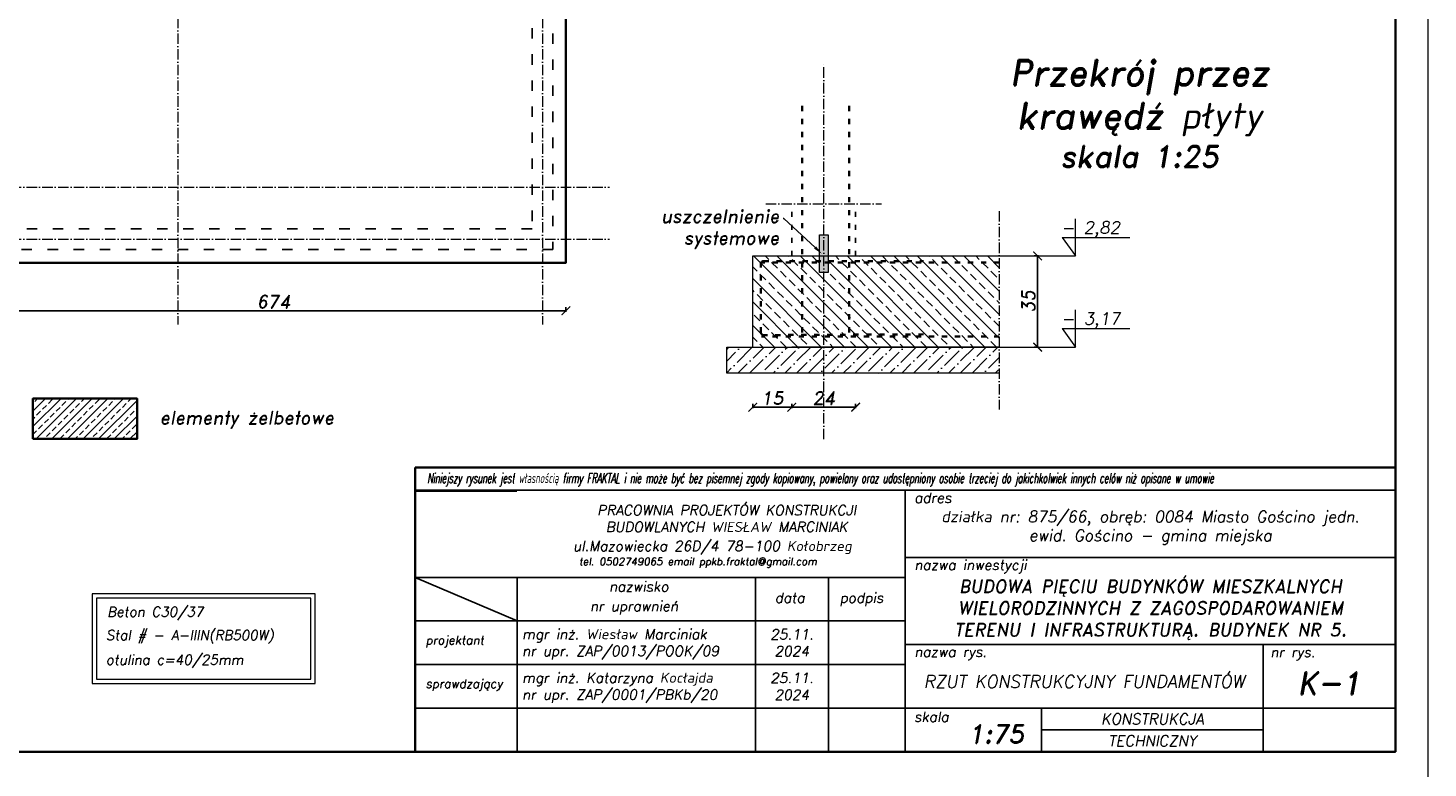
# Model space of a CAD drawing. Header units: millimetres. Extents: x 295948 to 312016, y 6878 to 18016.
# Tile 56 of 252: x 297486 to 299098, y 15807 to 16659. Entities that reach past the tile are written whole.
import ezdxf
from ezdxf import colors
from ezdxf.entities.mleader import LeaderData, LeaderLine
from ezdxf.math import Vec2, Vec3

# ---------------------------------------------------------------- set-up
doc = ezdxf.new("R2010")
doc.units = ezdxf.units.MM
doc.linetypes.add('ACAD_ISO03W100', pattern=[30, 12, -18])
doc.linetypes.add('ACAD_ISO10W100', pattern=[18, 12, -3, 0, -3])
for name, color, linetype, lineweight in [('konstrukcja', 3, 'Continuous', 35), ('konstrukcja fundamenty', 6, 'ACAD_ISO10W100', 35), ('konstrukcja wymiary', 1, 'Continuous', 13), ('kreskowanie', 253, 'Continuous', 0), ('opisy', 2, 'Continuous', 18), ('osie', 5, 'ACAD_ISO10W100', 13), ('zbrojenie płyty', 141, 'Continuous', 35), ('ściana konstrukcja', 107, 'Continuous', 18)]:
    doc.layers.add(name, color=color, linetype=linetype, lineweight=lineweight)
doc.layers.add('przerywane', color=6, linetype='ACAD_ISO03W100')
doc.layers.add('tabelka', color=5, linetype='Continuous')
doc.styles.add('KONSTRUKCJA', font='romand.shx', dxfattribs={"oblique": 10})
doc.styles.add('mój opis', font='romand.shx', dxfattribs={"oblique": 20})
doc.styles.get("Standard").update_dxf_attribs({"font": 'romand.shx', "oblique": 10})
doc.dimstyles.new('175', dxfattribs={"dimtxt": 15, "dimasz": 10, "dimexe": 1.25, "dimexo": 0.625, "dimgap": 3, "dimtad": 1, "dimdec": 0, "dimrnd": 0.5, "dimtxsty": 'KONSTRUKCJA', "dimblk": 'ARCHTICK', "dimcen": 2.5, "dimadec": 0, "dimazin": 0, "dimtfac": 1, "dimtdec": 0, "dimtix": 1, "dimtmove": 0, "dimatfit": 3, "dimfxl": 4, "dimfxlon": 1, "dimarcsym": 0})
doc.dimstyles.new('175 do 125', dxfattribs={"dimtxt": 15, "dimasz": 10, "dimexe": 1.25, "dimexo": 0.625, "dimgap": 3, "dimtad": 1, "dimdec": 0, "dimlfac": 0.33333, "dimrnd": 0.5, "dimtxsty": 'KONSTRUKCJA', "dimblk": 'ARCHTICK', "dimcen": 2.5, "dimadec": 0, "dimazin": 0, "dimtfac": 1, "dimtdec": 0, "dimtix": 1, "dimtmove": 0, "dimatfit": 3, "dimfxl": 4, "dimfxlon": 1, "dimarcsym": 0})

# ---------------------------------------------------------------- blocks, each defined once
blk = doc.blocks.new('_ArchTick')
at = {"color": 0, "linetype": 'ByBlock', "lineweight": 13, "const_width": 0.15}
blk.add_lwpolyline([(-0.5, -0.5), (0.5, 0.5)], dxfattribs=at)
blk = doc.blocks.new('*D2705')
at = {"layer": 'Defpoints', "color": 0, "transparency": 16777216}
for p in [(298604.5, 16396.6), (298648.7, 16396.6), (298604.5, 16291.6)]:
    blk.add_point(p, dxfattribs=at)
at = {"layer": 'konstrukcja wymiary', "color": 0, "lineweight": -2, "transparency": 16777216}
for p, q in [((298644.7, 16396.6), (298649.9, 16396.6)), ((298648.7, 16291.6), (298648.7, 16396.6)), ((298644.7, 16291.6), (298649.9, 16291.6))]:
    blk.add_line(p, q, dxfattribs=at)
at = {"layer": 'konstrukcja wymiary', "color": 0, "lineweight": -2, "transparency": 16777216, "xscale": 10, "yscale": 10, "zscale": 10}
for p, rotation in [((298648.7, 16396.6), 90), ((298648.7, 16291.6), 270)]:
    blk.add_blockref('_ArchTick', p, dxfattribs=dict(at, rotation=rotation))
at = {"layer": 'konstrukcja wymiary', "color": 0, "transparency": 16777216, "insert": (298638.2, 16344.1), "char_height": 15, "attachment_point": 5, "rotation": 90, "style": 'KONSTRUKCJA'}
blk.add_mtext('35', dxfattribs=at)
blk = doc.blocks.new('*D2704')
at = {"layer": 'Defpoints', "color": 0, "transparency": 16777216}
for p in [(298365.6, 16396.6), (298439.1, 16396.6), (298439.1, 16222.4)]:
    blk.add_point(p, dxfattribs=at)
at = {"layer": 'konstrukcja wymiary', "color": 0, "lineweight": -2, "transparency": 16777216}
for p, q in [((298365.6, 16226.4), (298365.6, 16221.2)), ((298439.1, 16226.4), (298439.1, 16221.2)), ((298365.6, 16222.4), (298439.1, 16222.4))]:
    blk.add_line(p, q, dxfattribs=at)
at = {"layer": 'konstrukcja wymiary', "color": 0, "lineweight": -2, "transparency": 16777216, "xscale": 10, "yscale": 10, "zscale": 10, "rotation": 180}
blk.add_blockref('_ArchTick', (298365.6, 16222.4), dxfattribs=at)
at = {"layer": 'konstrukcja wymiary', "color": 0, "lineweight": -2, "transparency": 16777216, "xscale": 10, "yscale": 10, "zscale": 10}
blk.add_blockref('_ArchTick', (298439.1, 16222.4), dxfattribs=at)
at = {"layer": 'konstrukcja wymiary', "color": 0, "transparency": 16777216, "insert": (298402.3, 16232.9), "char_height": 15, "attachment_point": 5, "style": 'KONSTRUKCJA'}
blk.add_mtext('24', dxfattribs=at)
blk = doc.blocks.new('*D2706')
at = {"layer": 'Defpoints', "color": 0, "transparency": 16777216}
for p in [(298365.6, 16396.6), (298320.6, 16291.6), (298320.6, 16222.4)]:
    blk.add_point(p, dxfattribs=at)
at = {"layer": 'konstrukcja wymiary', "color": 0, "lineweight": -2, "transparency": 16777216}
for p, q in [((298320.6, 16226.4), (298320.6, 16221.2)), ((298365.6, 16226.4), (298365.6, 16221.2)), ((298365.6, 16222.4), (298320.6, 16222.4))]:
    blk.add_line(p, q, dxfattribs=at)
at = {"layer": 'konstrukcja wymiary', "color": 0, "lineweight": -2, "transparency": 16777216, "xscale": 10, "yscale": 10, "zscale": 10, "rotation": 180}
blk.add_blockref('_ArchTick', (298320.6, 16222.4), dxfattribs=at)
at = {"layer": 'konstrukcja wymiary', "color": 0, "lineweight": -2, "transparency": 16777216, "xscale": 10, "yscale": 10, "zscale": 10}
blk.add_blockref('_ArchTick', (298365.6, 16222.4), dxfattribs=at)
at = {"layer": 'konstrukcja wymiary', "color": 0, "transparency": 16777216, "insert": (298343.1, 16232.9), "char_height": 15, "attachment_point": 5, "style": 'KONSTRUKCJA'}
blk.add_mtext('15', dxfattribs=at)
blk = doc.blocks.new('*D2709')
at = {"layer": 'Defpoints', "color": 0, "transparency": 16777216}
for p in [(297431.4, 16388.8), (298105.4, 16388.8), (298105.4, 16333.5)]:
    blk.add_point(p, dxfattribs=at)
at = {"layer": 'konstrukcja wymiary', "color": 0, "lineweight": -2, "transparency": 16777216}
for p, q in [((297431.4, 16337.5), (297431.4, 16332.2)), ((298105.4, 16337.5), (298105.4, 16332.2)), ((297431.4, 16333.5), (298105.4, 16333.5))]:
    blk.add_line(p, q, dxfattribs=at)
at = {"layer": 'konstrukcja wymiary', "color": 0, "lineweight": -2, "transparency": 16777216, "xscale": 10, "yscale": 10, "zscale": 10, "rotation": 180}
blk.add_blockref('_ArchTick', (297431.4, 16333.5), dxfattribs=at)
at = {"layer": 'konstrukcja wymiary', "color": 0, "lineweight": -2, "transparency": 16777216, "xscale": 10, "yscale": 10, "zscale": 10}
blk.add_blockref('_ArchTick', (298105.4, 16333.5), dxfattribs=at)
at = {"layer": 'konstrukcja wymiary', "color": 0, "transparency": 16777216, "insert": (297768.4, 16344), "char_height": 15, "attachment_point": 5, "style": 'KONSTRUKCJA'}
blk.add_mtext('674', dxfattribs=at)

msp = doc.modelspace()

# ---------------------------------------------------------------- hatches: boundary and pattern name
at = {"layer": 'konstrukcja wymiary'}
h = msp.add_hatch(color=256, dxfattribs=at)
h.dxf.hatch_style = 1
h.paths.add_polyline_path([(298397.523, 16420.835), (298407.575, 16420.835), (298407.575, 16377.55), (298397.523, 16377.55)])
at = {"layer": 'kreskowanie'}
h = msp.add_hatch(dxfattribs=at)
h.set_pattern_fill('ANSI33', color=256, scale=3, angle=90, style=0)
h.set_pattern_definition([(135, (-1377.046, -1024.728), (-13.4703842, -13.4703842), []), (135, (-1377.046, -1011.258), (-13.4703842, -13.4703842), [9.525, -4.7625])])
h.paths.add_polyline_path([(298320.557, 16291.596), (298402.307, 16291.596), (298402.307, 16377.55), (298397.523, 16377.55), (298397.523, 16396.596), (298365.557, 16396.596), (298320.557, 16396.596)])
h.paths.add_polyline_path([(298402.307, 16291.596), (298604.528, 16291.596), (298604.528, 16396.596), (298407.575, 16396.596), (298407.575, 16377.55), (298402.307, 16377.55)])
h = msp.add_hatch(dxfattribs=at)
h.set_pattern_fill('ANSI36', color=256, scale=3)
h.set_pattern_definition([(45, (34262.739, -17745.496), (5.05139356, 18.5217764), [23.8124976, -4.7624995, 0, -4.7624995])])
h.paths.add_polyline_path([(298604.528, 16261.596), (298604.528, 16291.596), (298357.307, 16291.596), (298357.307, 16261.596)])
h.paths.add_polyline_path([(298357.307, 16261.596), (298357.307, 16291.596), (298290.557, 16291.596), (298290.557, 16261.596)])
h = msp.add_hatch(dxfattribs=at)
h.set_pattern_fill('ANSI33', color=256, scale=2, style=0)
h.set_pattern_definition([(45, (53304.592, 6559.457), (-8.9802561, 8.9802561), []), (45, (53313.572, 6559.457), (-8.9802561, 8.9802561), [6.35, -3.175])])
h.paths.add_polyline_path([(297491.474, 16232.32), (297491.474, 16185.852), (297611.396, 16185.852), (297611.396, 16232.32)])

# ---------------------------------------------------------------- linework, layer by layer
msp.add_line((297931.735, 16125.551), (298048.839, 16125.551))
at = {"layer": 'konstrukcja'}
for points in [[(295985.908, 17978.187), (299060.908, 17978.187), (299060.908, 15825.687), (295985.908, 15825.687)], [(297491.474, 16185.852), (297611.396, 16185.852), (297611.396, 16232.32), (297491.474, 16232.32)]]:
    msp.add_lwpolyline(points, close=True, dxfattribs=at)
msp.add_lwpolyline([(296965.362, 16388.843), (296291.362, 16388.843), (296291.362, 17657.843), (298105.362, 17657.843), (298105.362, 16388.843), (297431.362, 16388.843)], dxfattribs=at)
at = {"layer": 'konstrukcja fundamenty', "linetype": 'Continuous'}
for p, q in [((299060.908, 16153.133), (297931.735, 16153.133)), ((297931.735, 16153.133), (297931.735, 15825.687)), ((297931.735, 16126.8), (297931.735, 15825.687))]:
    msp.add_line(p, q, dxfattribs=at)
at = {"layer": 'konstrukcja wymiary'}
for p, q in [((298692.433, 16396.596), (298692.433, 16439.385)), ((298676.979, 16417.99), (298754.849, 16417.99)), ((298676.979, 16417.99), (298692.433, 16396.596)), ((298604.528, 16396.596), (298692.433, 16396.596)), ((298692.433, 16291.596), (298692.433, 16334.385)), ((298676.979, 16312.99), (298754.849, 16312.99)), ((298676.979, 16312.99), (298692.433, 16291.596)), ((298604.528, 16291.596), (298692.433, 16291.596))]:
    msp.add_line(p, q, dxfattribs=at)
for points in [[(295948.408, 18015.687), (299098.408, 18015.687), (299098.408, 15788.187), (295948.408, 15788.187)], [(298397.523, 16420.835), (298407.575, 16420.835), (298407.575, 16377.55), (298397.523, 16377.55)], [(297559.803, 15904.254), (297816.416, 15904.254), (297816.416, 16007.637), (297559.803, 16007.637)], [(297564.843, 15909.294), (297811.376, 15909.294), (297811.376, 16002.597), (297564.843, 16002.597)]]:
    msp.add_lwpolyline(points, close=True, dxfattribs=at)
msp.add_lwpolyline([(298604.528, 16261.596), (298290.557, 16261.596), (298290.557, 16291.596), (298604.528, 16291.596)], dxfattribs=at)
at = {"layer": 'osie'}
for p, q in [((297658.362, 17811.288), (297658.362, 16317.82)), ((298078.362, 17811.288), (298078.362, 16317.82)), ((298402.307, 16185.588), (298402.307, 16618.996)), ((296126.645, 16475.843), (298155.44, 16475.843)), ((298335.557, 16456.596), (298469.057, 16456.596)), ((298604.528, 16448.171), (298604.528, 16219.751)), ((296126.645, 16415.843), (298155.44, 16415.843))]:
    msp.add_line(p, q, dxfattribs=at)
at = {"layer": 'przerywane'}
for p, q in [((298090.362, 17642.843), (298090.362, 16403.843)), ((298066.362, 17618.843), (298066.362, 16427.843)), ((298066.362, 16427.843), (297470.362, 16427.843)), ((298090.362, 16403.843), (297446.362, 16403.843))]:
    msp.add_line(p, q, dxfattribs=at)
at = {"layer": 'przerywane', "ltscale": 0.5}
for p, q in [((298365.557, 16396.596), (298365.557, 16456.596)), ((298439.057, 16396.596), (298439.057, 16456.596))]:
    msp.add_line(p, q, dxfattribs=at)
at = {"layer": 'tabelka', "color": 2, "linetype": 'ByBlock'}
for p, q in [((299060.908, 16126.8), (297931.735, 16126.8)), ((299060.908, 16126.8), (297931.735, 16126.8)), ((298496.322, 16126.8), (298496.322, 15825.687)), ((298496.322, 16126.8), (298496.322, 15825.687)), ((299060.908, 16126.8), (299060.908, 15825.687)), ((299060.908, 16126.8), (299060.908, 15825.687)), ((298496.322, 16049.476), (299060.908, 16049.476)), ((297931.735, 16026.429), (298496.322, 16026.429)), ((297931.735, 16026.429), (298049.234, 15976.244)), ((297931.735, 16026.429), (298496.322, 16026.429)), ((297931.735, 16026.429), (298049.234, 15976.244)), ((298049.234, 16026.429), (298049.234, 15825.687)), ((298049.234, 16026.429), (298049.234, 15825.687)), ((298323.682, 16026.429), (298323.682, 15825.687)), ((298323.682, 16026.429), (298323.682, 15825.687)), ((298407.779, 16026.429), (298407.779, 15825.687)), ((297931.735, 15976.244), (298496.322, 15976.244)), ((297931.735, 15976.244), (298496.322, 15976.244)), ((298496.322, 15949.072), (299060.908, 15949.072)), ((298496.322, 15949.072), (299060.908, 15949.072)), ((298908.634, 15949.072), (298908.634, 15825.687)), ((298908.634, 15949.072), (298908.634, 15825.687)), ((297931.735, 15926.058), (298496.322, 15926.058)), ((297931.735, 15926.058), (298496.322, 15926.058)), ((297931.735, 15875.873), (299060.908, 15875.873)), ((297931.735, 15875.873), (298908.634, 15875.873)), ((298653.151, 15875.873), (298653.151, 15825.687)), ((298653.151, 15875.873), (298653.151, 15825.687)), ((298653.151, 15850.78), (298908.634, 15850.78)), ((297931.735, 15825.687), (299060.908, 15825.687)), ((297931.735, 15825.687), (299060.908, 15825.687)), ((298057.199, 15825.687), (299060.908, 15825.687)), ((298057.199, 15825.687), (299060.908, 15825.687))]:
    msp.add_line(p, q, dxfattribs=at)
at = {"layer": 'zbrojenie płyty', "linetype": 'ACAD_ISO03W100', "ltscale": 0.5}
for p, q in [((298377.377, 16308.472), (298377.377, 16576.596)), ((298431.667, 16308.472), (298431.667, 16576.596)), ((298604.528, 16389.096), (298330.605, 16389.096)), ((298604.528, 16303.859), (298330.605, 16303.859))]:
    msp.add_line(p, q, dxfattribs=at)
msp.add_lwpolyline([(298517.444, 16306.34), (298333.048, 16305.467, -0.41558895), (298330.034, 16308.467), (298330.034, 16387.709, -0.41421356), (298333.034, 16390.709), (298517.444, 16390.709)], format="xyb", dxfattribs=at)
at = {"layer": 'ściana konstrukcja'}
for p, q in [((298320.557, 16291.596), (298320.557, 16396.596)), ((298320.557, 16396.596), (298365.557, 16396.596)), ((298365.557, 16396.596), (298604.528, 16396.596)), ((298604.528, 16291.596), (298365.557, 16291.596)), ((298604.528, 16291.596), (298365.557, 16291.596))]:
    msp.add_line(p, q, dxfattribs=at)

# ---------------------------------------------------------------- texts
at = {"insert": (297945.505, 16146.449), "char_height": 11.405792, "width": 1083.38688, "attachment_point": 1}
msp.add_mtext('{\\Fsimplex|c238;\\W0.6;Niniejszy rysunek jest własnością firmy FRAKTAL i nie może być bez pisemnej zgody kopiowany, powielany oraz udostępniony osobie trzeciej do jakichkolwiek innych celów niż opisane w umowie}', dxfattribs=at)
at = {"style": 'mój opis'}
for s, insert, char_height, width, attachment_point in [('\\pxqc;{\\Q10;PRACOWNIA PROJEKTÓW KONSTRUKCJI\\PBUDOWLANYCH WIESŁAW MARCINIAK}', (298003.114, 16109.73), 11.61701, 574.91739, 1), ('{\\Q10;adres}', (298506.681, 16123.917), 11.61701, 574.91739, 1), ('\\pxqc;{\\Q10;działka nr: 875/66, obręb: 0084 Miasto Gościno jedn. ewid. Gościno - gmina miejska }', (298778.615, 16083.465), 13, 564.5867, 5), ('{\\Q10;ul.Mazowiecka 26D/4 78-100 Kołobrzeg\\P\\pxql;\\H0.85511x; \\H0.85714x;tel. 0502749065 email ppkb.fraktal@gmail.com}', (298113.53, 16068.347), 11.61701, 574.91739, 1), ('{\\Q10;nazwa inwestycji}', (298506.681, 16046.593), 11.61701, 574.91739, 1), ('{\\Q10;nazwisko}', (298155.02, 16021.722), 11.61701, 574.91739, 1), ('\\pxsm1,qc;{\\Q10;BUDOWA PIĘCIU BUDYNKÓW MIESZKALNYCH WIELORODZINNYCH Z ZAGOSPODAROWANIEM TERENU I INFRASTRUKTURĄ. BUDYNEK NR 5.}', (298778.615, 15989.284), 15, 564.5867, 5), ('{\\Q10;nr uprawnień}', (298133.093, 15999.179), 11.61701, 574.91739, 1), ('{\\Q10;data}', (298346.04, 16008.813), 11.61701, 574.91739, 1), ('{\\Q10;podpis}', (298420.756, 16008.813), 11.61701, 574.91739, 1), ('{\\Q10;mgr inż. Wiesław Marciniak}', (298054.872, 15966.898), 11.61701, 574.91739, 1), ('{\\Q10;25.11.\\P2024}', (298365.73, 15951.151), 11.61701, 84.09652, 5), ('\\pxt20;{\\Q10;projektant}', (297943.807, 15959.116), 9.93384, 574.91739, 1), ('\\A1;{\\Q10;nr upr. ZAP/0013/POOK/09}', (298054.872, 15947.471), 11.61701, 574.91739, 1), ('{\\Q10;nazwa rys.}', (298506.681, 15946.555), 11.59999, 574.91739, 1), ('{\\Q10;nr rys.}', (298916.784, 15946.235), 11.61701, 574.91739, 1), ('{\\Q10;mgr inż. Katarzyna Kocłajda}', (298054.872, 15916.713), 11.61701, 574.91739, 1), ('\\pxqc;{\\Q10;RZUT KONSTRUKCYJNY FUNDAMENTÓW}', (298702.478, 15906.5), 14.39999, 412.31236, 5), ('{\\Q10;K-1}', (298984.771, 15904.433), 25.8694, 152.27434, 5), ('\\pxt20;{\\Q10;sprawdzający}', (297943.807, 15908.931), 9.93384, 574.91739, 1), ('{\\Q10;25.11.\\P2024}', (298365.73, 15900.966), 11.61701, 84.09652, 5), ('\\A1;{\\Q10;nr upr. ZAP/0001/PBKb/20}', (298054.872, 15897.285), 11.61701, 574.91739, 1), ('{\\Q10;skala}', (298506.474, 15871.752), 11.61701, 574.91739, 1), ('{\\Q10;KONSTRUKCJA}', (298780.893, 15863.327), 12.54637, 255.48272, 5), ('{\\Q10;1:75}', (298568.796, 15856.747), 21.12184, 574.91739, 1), ('{\\Q10;TECHNICZNY}', (298780.893, 15838.234), 12.54637, 255.48272, 5)]:
    msp.add_mtext(s, dxfattribs=dict(at, insert=insert, char_height=char_height, width=width, attachment_point=attachment_point))
at = {"layer": 'opisy', "attachment_point": 1, "style": 'KONSTRUKCJA'}
for s, insert, char_height, width in [('\\pxqc;{\\H1.6667x;Przekrój przez\\Pkrawędź płyty\\P\\H0.83333x;skala 1:25}', (297792.066, 16622.482), 17.82, 1947.99945), ('2,82', (298701.887, 16436.338), 13.9436, 273.28647), ('-', (298675.721, 16436.338), 13.944, 273.28647), ('-', (298675.721, 16331.338), 13.944, 273.28647), ('3,17', (298701.887, 16331.338), 13.9436, 273.28647), ('\\A1;{\\H1.5x;elementy żelbetowe}', (297637.545, 16217.751), 9.99997, 911.68055), ('Beton C30/37', (297577.06, 15992.463), 11.34, 358.62712), ('Stal # - A-IIIN(RB500W) ', (297575.556, 15965.598), 11.34, 358.62712), ('otulina c=40/25mm', (297575.466, 15937.248), 11.34, 358.62712)]:
    msp.add_mtext(s, dxfattribs=dict(at, insert=insert, char_height=char_height, width=width))

# ---------------------------------------------------------------- dimensions: what is measured, and where the dimension line sits
at = {"layer": 'konstrukcja wymiary'}
dim = msp.add_linear_dim(base=(298648.689, 16396.596), p1=(298604.528, 16291.596), p2=(298604.528, 16396.596), angle=90, dimstyle='175 do 125', dxfattribs=at)
dim.commit()
dim.dimension.update_dxf_attribs({"geometry": '*D2705', "text_midpoint": (298638.189, 16344.096)})
dim = msp.add_linear_dim(base=(298105.362, 16333.459), p1=(297431.362, 16388.843), p2=(298105.362, 16388.843), dimstyle='175', override={"dimtmove": 1}, dxfattribs=at)
dim.commit()
dim.dimension.update_dxf_attribs({"geometry": '*D2709', "text_midpoint": (297768.362, 16343.959)})
dim = msp.add_linear_dim(base=(298320.557, 16222.43), p1=(298365.557, 16396.596), p2=(298320.557, 16291.596), dimstyle='175 do 125', dxfattribs=at)
dim.commit()
dim.dimension.update_dxf_attribs({"geometry": '*D2706', "text_midpoint": (298343.057, 16232.93)})
dim = msp.add_linear_dim(base=(298439.057, 16222.43), p1=(298365.557, 16396.596), p2=(298439.057, 16396.596), text='24', dimstyle='175 do 125', dxfattribs=at)
dim.commit()
dim.dimension.update_dxf_attribs({"geometry": '*D2704', "text_midpoint": (298402.307, 16232.93)})

# ---------------------------------------------------------------- leaders
at = {"layer": 'opisy'}
ml = msp.add_multileader_mtext('Standard', dxfattribs=at)
ml.set_content('uszczelnienie\\Psystemowe', color=256, style='KONSTRUKCJA')
ml.set_leader_properties()
ml.build(insert=Vec2(0, 0))
ml.multileader.update_dxf_attribs({"dogleg_length": 0.36, "arrow_head_size": 10.5})
ctx = ml.context
ctx.base_point, ctx.char_height, ctx.arrow_head_size, ctx.landing_gap_size, ctx.plane_origin = Vec3(298199.432, 16439.87), 15, 10.5, 4.455, Vec3(297517.475, 16444.523)
ctx.text_align_type = 2
notes = []
notes.append((ctx, [(1, (1, 1, 0), (298356.328, 16439.87), (-1, 0), 0.802, [(0, [(298400.123, 16399.192)], 0, [])])]))
ctx.mtext.insert, ctx.mtext.alignment, ctx.mtext.flow_direction = Vec3(298351.071, 16449.87), 3, 5
for ctx, leaders in notes:
    for number, flags, end, landing, length, lines in leaders:
        leader = LeaderData()
        leader.index, (leader.has_last_leader_line, leader.has_dogleg_vector, leader.attachment_direction) = number, flags
        leader.last_leader_point, leader.dogleg_vector, leader.dogleg_length = Vec3(end), Vec3(landing), length
        for number, points, colour, breaks in lines:
            line = LeaderLine()
            line.index, line.vertices, line.color, line.breaks = number, Vec3.list(points), colors.encode_raw_color(colour), breaks
            leader.lines.append(line)
        ctx.leaders.append(leader)

doc.saveas('drawing.dxf')
